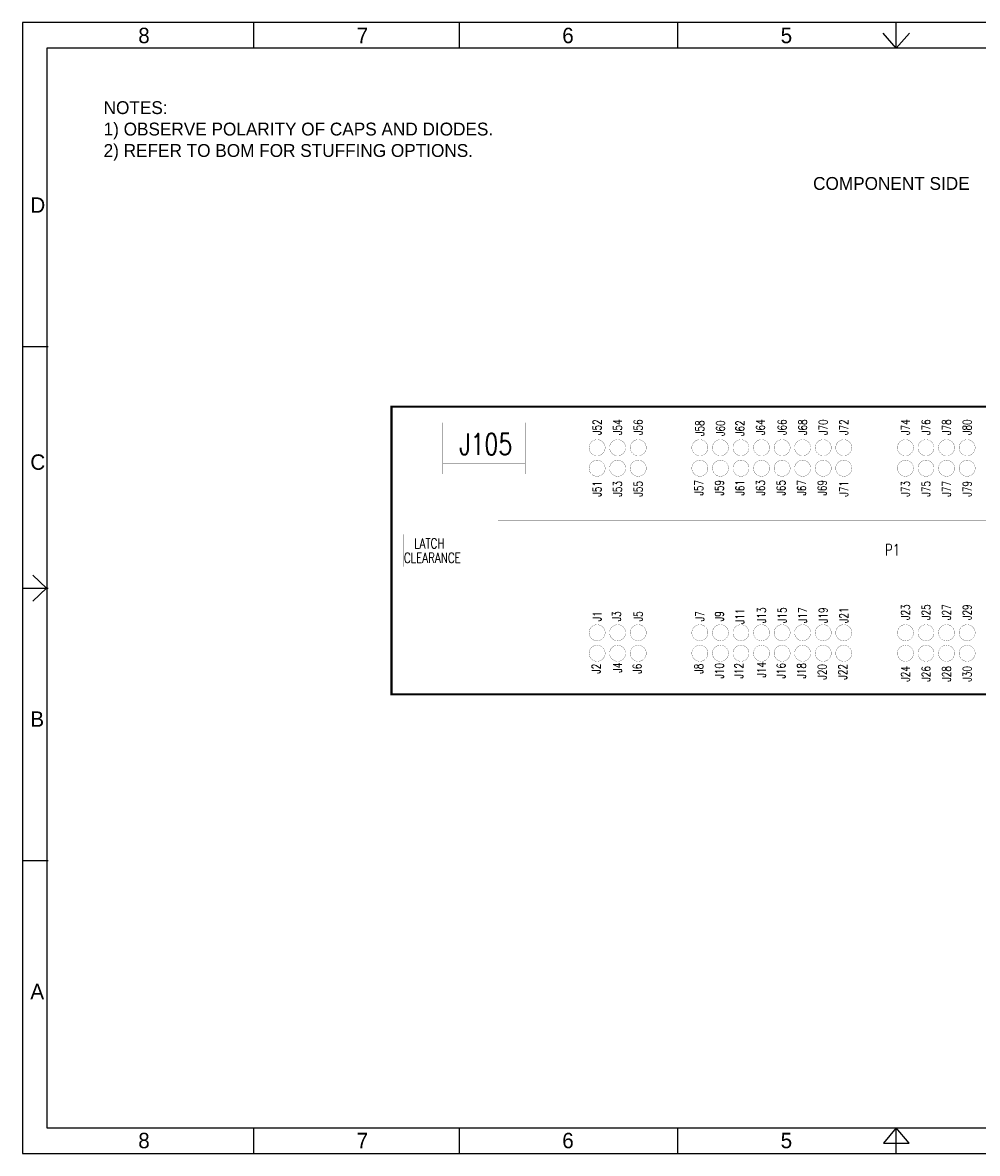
# Model space of a CAD drawing. Extents: x 40.9 to 74.9, y 40.7 to 62.7.
# Tile 1 of 2: x 40.9 to 59.5, y 40.7 to 62.7. Entities that reach past the tile are written whole.
import ezdxf
from ezdxf.enums import TextEntityAlignment as Align

# ---------------------------------------------------------------- set-up
doc = ezdxf.new("R2010")
doc.units = 0
doc.header["$MEASUREMENT"] = 0
doc.layers.get('0').update_dxf_attribs({"linetype": 'CONTINUOUS'})
for name, color, linetype in [('1', 7, 'CONTINUOUS'), ('BOARD_OUTLINE_00', 254, 'CONTINUOUS'), ('PART_NAME_129', 2, 'CONTINUOUS'), ('PART_TOP_2DLINE_129', 2, 'CONTINUOUS'), ('PART_TOP_TEXT_129', 2, 'CONTINUOUS')]:
    doc.layers.add(name, color=color, linetype=linetype)
doc.styles.add('W0$001', font='simplex', dxfattribs={"width": 0.75})

# ---------------------------------------------------------------- blocks, each defined once
blk = doc.blocks.new('SMOOTH_0$01')
at = {"const_width": 0.005}
blk.add_lwpolyline([(-0.0025, 0, 1), (0.0025, 0, 1)], format="xyb", close=True, dxfattribs=at)
blk = doc.blocks.new('BOARD_4')
at = {"layer": 'BOARD_OUTLINE_00', "const_width": 0.01}
blk.add_lwpolyline([(0.175, -0.45), (5.075, -0.45), (5.075, -1.85), (0.175, -1.85)], close=True, dxfattribs=at)
at = {"layer": 'BOARD_OUTLINE_00'}
for p in [(0.175, -0.45), (5.075, -0.45), (0.175, -1.85), (5.075, -1.85)]:
    blk.add_blockref('SMOOTH_0$01', p, dxfattribs=at)
blk = doc.blocks.new('PART_BODY_TOP_1')
at = {"layer": 'PART_TOP_2DLINE_129', "const_width": 0.001}
blk.add_lwpolyline([(-0.0391, 0, 1), (0.0391, 0, 1)], format="xyb", close=True, dxfattribs=at)
blk = doc.blocks.new('SYM_TOP_2')
blk.add_blockref('PART_BODY_TOP_1', (0, 0))
blk = doc.blocks.new('PART_TOP_0')
blk.add_blockref('SYM_TOP_2', (0, 0))
at = {"layer": 'PART_NAME_129', "style": 'W0$001', "width": 0.75}
blk.add_text('J1', height=0.042, rotation=90, dxfattribs=at).set_placement((0, 0.08), align=Align.MIDDLE_CENTER)
blk = doc.blocks.new('PART_TOP_1')
blk.add_blockref('SYM_TOP_2', (0, 0))
at = {"layer": 'PART_NAME_129', "style": 'W0$001', "width": 0.75}
blk.add_text('J10', height=0.042, rotation=90, dxfattribs=at).set_placement((-0.005, -0.085), align=Align.MIDDLE_CENTER)
blk = doc.blocks.new('PART_TOP_6')
blk.add_blockref('SYM_TOP_2', (0, 0))
at = {"layer": 'PART_NAME_129', "style": 'W0$001', "width": 0.75}
blk.add_text('J11', height=0.042, rotation=90, dxfattribs=at).set_placement((-0.005, 0.08), align=Align.MIDDLE_CENTER)
blk = doc.blocks.new('PART_TOP_7')
blk.add_blockref('SYM_TOP_2', (0, 0))
at = {"layer": 'PART_NAME_129', "style": 'W0$001', "width": 0.75}
blk.add_text('J12', height=0.042, rotation=90, dxfattribs=at).set_placement((-0.01, -0.085), align=Align.MIDDLE_CENTER)
blk = doc.blocks.new('PART_TOP_8')
blk.add_blockref('SYM_TOP_2', (0, 0))
at = {"layer": 'PART_NAME_129', "style": 'W0$001', "width": 0.75}
blk.add_text('J13', height=0.042, rotation=90, dxfattribs=at).set_placement((0, 0.085), align=Align.MIDDLE_CENTER)
blk = doc.blocks.new('PART_TOP_9')
blk.add_blockref('SYM_TOP_2', (0, 0))
at = {"layer": 'PART_NAME_129', "style": 'W0$001', "width": 0.75}
blk.add_text('J14', height=0.042, rotation=90, dxfattribs=at).set_placement((0, -0.08), align=Align.MIDDLE_CENTER)
blk = doc.blocks.new('PART_TOP_10')
blk.add_blockref('SYM_TOP_2', (0, 0))
at = {"layer": 'PART_NAME_129', "style": 'W0$001', "width": 0.75}
blk.add_text('J15', height=0.042, rotation=90, dxfattribs=at).set_placement((0, 0.085), align=Align.MIDDLE_CENTER)
blk = doc.blocks.new('PART_TOP_11')
blk.add_blockref('SYM_TOP_2', (0, 0))
at = {"layer": 'PART_NAME_129', "style": 'W0$001', "width": 0.75}
blk.add_text('J16', height=0.042, rotation=90, dxfattribs=at).set_placement((-0.005, -0.085), align=Align.MIDDLE_CENTER)
blk = doc.blocks.new('PART_TOP_12')
blk.add_blockref('SYM_TOP_2', (0, 0))
at = {"layer": 'PART_NAME_129', "style": 'W0$001', "width": 0.75}
blk.add_text('J17', height=0.042, rotation=90, dxfattribs=at).set_placement((0, 0.085), align=Align.MIDDLE_CENTER)
blk = doc.blocks.new('PART_TOP_13')
blk.add_blockref('SYM_TOP_2', (0, 0))
at = {"layer": 'PART_NAME_129', "style": 'W0$001', "width": 0.75}
blk.add_text('J18', height=0.042, rotation=90, dxfattribs=at).set_placement((-0.005, -0.085), align=Align.MIDDLE_CENTER)
blk = doc.blocks.new('PART_TOP_14')
blk.add_blockref('SYM_TOP_2', (0, 0))
at = {"layer": 'PART_NAME_129', "style": 'W0$001', "width": 0.75}
blk.add_text('J19', height=0.042, rotation=90, dxfattribs=at).set_placement((0, 0.085), align=Align.MIDDLE_CENTER)
blk = doc.blocks.new('PART_TOP_15')
blk.add_blockref('SYM_TOP_2', (0, 0))
at = {"layer": 'PART_NAME_129', "style": 'W0$001', "width": 0.75}
blk.add_text('J2', height=0.042, rotation=90, dxfattribs=at).set_placement((-0.005, -0.075), align=Align.MIDDLE_CENTER)
blk = doc.blocks.new('PART_TOP_16')
blk.add_blockref('SYM_TOP_2', (0, 0))
at = {"layer": 'PART_NAME_129', "style": 'W0$001', "width": 0.75}
blk.add_text('J20', height=0.042, rotation=90, dxfattribs=at).set_placement((-0.005, -0.09), align=Align.MIDDLE_CENTER)
blk = doc.blocks.new('PART_TOP_17')
blk.add_blockref('SYM_TOP_2', (0, 0))
at = {"layer": 'PART_NAME_129', "style": 'W0$001', "width": 0.75}
blk.add_text('J21', height=0.042, rotation=90, dxfattribs=at).set_placement((0, 0.085), align=Align.MIDDLE_CENTER)
blk = doc.blocks.new('PART_TOP_18')
blk.add_blockref('SYM_TOP_2', (0, 0))
at = {"layer": 'PART_NAME_129', "style": 'W0$001', "width": 0.75}
blk.add_text('J22', height=0.042, rotation=90, dxfattribs=at).set_placement((-0.005, -0.09), align=Align.MIDDLE_CENTER)
blk = doc.blocks.new('PART_TOP_19')
blk.add_blockref('SYM_TOP_2', (0, 0))
at = {"layer": 'PART_NAME_129', "style": 'W0$001', "width": 0.75}
blk.add_text('J23', height=0.042, rotation=90, dxfattribs=at).set_placement((0, 0.1), align=Align.MIDDLE_CENTER)
blk = doc.blocks.new('PART_TOP_20')
blk.add_blockref('SYM_TOP_2', (0, 0))
at = {"layer": 'PART_NAME_129', "style": 'W0$001', "width": 0.75}
blk.add_text('J24', height=0.042, rotation=90, dxfattribs=at).set_placement((0, -0.1), align=Align.MIDDLE_CENTER)
blk = doc.blocks.new('PART_TOP_21')
blk.add_blockref('SYM_TOP_2', (0, 0))
at = {"layer": 'PART_NAME_129', "style": 'W0$001', "width": 0.75}
blk.add_text('J25', height=0.042, rotation=90, dxfattribs=at).set_placement((0, 0.1), align=Align.MIDDLE_CENTER)
blk = doc.blocks.new('PART_TOP_22')
blk.add_blockref('SYM_TOP_2', (0, 0))
at = {"layer": 'PART_NAME_129', "style": 'W0$001', "width": 0.75}
blk.add_text('J26', height=0.042, rotation=90, dxfattribs=at).set_placement((0, -0.1), align=Align.MIDDLE_CENTER)
blk = doc.blocks.new('PART_TOP_23')
blk.add_blockref('SYM_TOP_2', (0, 0))
at = {"layer": 'PART_NAME_129', "style": 'W0$001', "width": 0.75}
blk.add_text('J27', height=0.042, rotation=90, dxfattribs=at).set_placement((0, 0.1), align=Align.MIDDLE_CENTER)
blk = doc.blocks.new('PART_TOP_24')
blk.add_blockref('SYM_TOP_2', (0, 0))
at = {"layer": 'PART_NAME_129', "style": 'W0$001', "width": 0.75}
blk.add_text('J28', height=0.042, rotation=90, dxfattribs=at).set_placement((0, -0.1), align=Align.MIDDLE_CENTER)
blk = doc.blocks.new('PART_TOP_25')
blk.add_blockref('SYM_TOP_2', (0, 0))
at = {"layer": 'PART_NAME_129', "style": 'W0$001', "width": 0.75}
blk.add_text('J29', height=0.042, rotation=90, dxfattribs=at).set_placement((0, 0.1), align=Align.MIDDLE_CENTER)
blk = doc.blocks.new('PART_TOP_26')
blk.add_blockref('SYM_TOP_2', (0, 0))
at = {"layer": 'PART_NAME_129', "style": 'W0$001', "width": 0.75}
blk.add_text('J3', height=0.042, rotation=90, dxfattribs=at).set_placement((-0.005, 0.08), align=Align.MIDDLE_CENTER)
blk = doc.blocks.new('PART_TOP_27')
blk.add_blockref('SYM_TOP_2', (0, 0))
at = {"layer": 'PART_NAME_129', "style": 'W0$001', "width": 0.75}
blk.add_text('J30', height=0.042, rotation=90, dxfattribs=at).set_placement((0, -0.1), align=Align.MIDDLE_CENTER)
blk = doc.blocks.new('PART_TOP_37')
blk.add_blockref('SYM_TOP_2', (0, 0))
at = {"layer": 'PART_NAME_129', "style": 'W0$001', "width": 0.75}
blk.add_text('J4', height=0.042, rotation=90, dxfattribs=at).set_placement((0, -0.07), align=Align.MIDDLE_CENTER)
blk = doc.blocks.new('PART_TOP_48')
blk.add_blockref('SYM_TOP_2', (0, 0))
at = {"layer": 'PART_NAME_129', "style": 'W0$001', "width": 0.75}
blk.add_text('J5', height=0.042, rotation=90, dxfattribs=at).set_placement((0, 0.08), align=Align.MIDDLE_CENTER)
blk = doc.blocks.new('PART_TOP_50')
blk.add_blockref('SYM_TOP_2', (0, 0))
at = {"layer": 'PART_NAME_129', "style": 'W0$001', "width": 0.75}
blk.add_text('J51', height=0.042, rotation=90, dxfattribs=at).set_placement((0, -0.1), align=Align.MIDDLE_CENTER)
blk = doc.blocks.new('PART_TOP_51')
blk.add_blockref('SYM_TOP_2', (0, 0))
at = {"layer": 'PART_NAME_129', "style": 'W0$001', "width": 0.75}
blk.add_text('J52', height=0.042, rotation=90, dxfattribs=at).set_placement((0, 0.1), align=Align.MIDDLE_CENTER)
blk = doc.blocks.new('PART_TOP_52')
blk.add_blockref('SYM_TOP_2', (0, 0))
at = {"layer": 'PART_NAME_129', "style": 'W0$001', "width": 0.75}
blk.add_text('J53', height=0.042, rotation=90, dxfattribs=at).set_placement((0, -0.1), align=Align.MIDDLE_CENTER)
blk = doc.blocks.new('PART_TOP_53')
blk.add_blockref('SYM_TOP_2', (0, 0))
at = {"layer": 'PART_NAME_129', "style": 'W0$001', "width": 0.75}
blk.add_text('J54', height=0.042, rotation=90, dxfattribs=at).set_placement((0, 0.1), align=Align.MIDDLE_CENTER)
blk = doc.blocks.new('PART_TOP_54')
blk.add_blockref('SYM_TOP_2', (0, 0))
at = {"layer": 'PART_NAME_129', "style": 'W0$001', "width": 0.75}
blk.add_text('J55', height=0.042, rotation=90, dxfattribs=at).set_placement((0, -0.1), align=Align.MIDDLE_CENTER)
blk = doc.blocks.new('PART_TOP_55')
blk.add_blockref('SYM_TOP_2', (0, 0))
at = {"layer": 'PART_NAME_129', "style": 'W0$001', "width": 0.75}
blk.add_text('J56', height=0.042, rotation=90, dxfattribs=at).set_placement((0, 0.1), align=Align.MIDDLE_CENTER)
blk = doc.blocks.new('PART_TOP_56')
blk.add_blockref('SYM_TOP_2', (0, 0))
at = {"layer": 'PART_NAME_129', "style": 'W0$001', "width": 0.75}
blk.add_text('J57', height=0.042, rotation=90, dxfattribs=at).set_placement((-0.005, -0.095), align=Align.MIDDLE_CENTER)
blk = doc.blocks.new('PART_TOP_57')
blk.add_blockref('SYM_TOP_2', (0, 0))
at = {"layer": 'PART_NAME_129', "style": 'W0$001', "width": 0.75}
blk.add_text('J58', height=0.042, rotation=90, dxfattribs=at).set_placement((0, 0.095), align=Align.MIDDLE_CENTER)
blk = doc.blocks.new('PART_TOP_58')
blk.add_blockref('SYM_TOP_2', (0, 0))
at = {"layer": 'PART_NAME_129', "style": 'W0$001', "width": 0.75}
blk.add_text('J59', height=0.042, rotation=90, dxfattribs=at).set_placement((-0.005, -0.095), align=Align.MIDDLE_CENTER)
blk = doc.blocks.new('PART_TOP_59')
blk.add_blockref('SYM_TOP_2', (0, 0))
at = {"layer": 'PART_NAME_129', "style": 'W0$001', "width": 0.75}
blk.add_text('J6', height=0.042, rotation=90, dxfattribs=at).set_placement((-0.005, -0.075), align=Align.MIDDLE_CENTER)
blk = doc.blocks.new('PART_TOP_60')
blk.add_blockref('SYM_TOP_2', (0, 0))
at = {"layer": 'PART_NAME_129', "style": 'W0$001', "width": 0.75}
blk.add_text('J60', height=0.042, rotation=90, dxfattribs=at).set_placement((0, 0.095), align=Align.MIDDLE_CENTER)
blk = doc.blocks.new('PART_TOP_61')
blk.add_blockref('SYM_TOP_2', (0, 0))
at = {"layer": 'PART_NAME_129', "style": 'W0$001', "width": 0.75}
blk.add_text('J61', height=0.042, rotation=90, dxfattribs=at).set_placement((-0.005, -0.095), align=Align.MIDDLE_CENTER)
blk = doc.blocks.new('PART_TOP_62')
blk.add_blockref('SYM_TOP_2', (0, 0))
at = {"layer": 'PART_NAME_129', "style": 'W0$001', "width": 0.75}
blk.add_text('J62', height=0.042, rotation=90, dxfattribs=at).set_placement((-0.005, 0.095), align=Align.MIDDLE_CENTER)
blk = doc.blocks.new('PART_TOP_63')
blk.add_blockref('SYM_TOP_2', (0, 0))
at = {"layer": 'PART_NAME_129', "style": 'W0$001', "width": 0.75}
blk.add_text('J63', height=0.042, rotation=90, dxfattribs=at).set_placement((-0.005, -0.095), align=Align.MIDDLE_CENTER)
blk = doc.blocks.new('PART_TOP_64')
blk.add_blockref('SYM_TOP_2', (0, 0))
at = {"layer": 'PART_NAME_129', "style": 'W0$001', "width": 0.75}
blk.add_text('J64', height=0.042, rotation=90, dxfattribs=at).set_placement((-0.005, 0.1), align=Align.MIDDLE_CENTER)
blk = doc.blocks.new('PART_TOP_65')
blk.add_blockref('SYM_TOP_2', (0, 0))
at = {"layer": 'PART_NAME_129', "style": 'W0$001', "width": 0.75}
blk.add_text('J65', height=0.042, rotation=90, dxfattribs=at).set_placement((-0.005, -0.095), align=Align.MIDDLE_CENTER)
blk = doc.blocks.new('PART_TOP_66')
blk.add_blockref('SYM_TOP_2', (0, 0))
at = {"layer": 'PART_NAME_129', "style": 'W0$001', "width": 0.75}
blk.add_text('J66', height=0.042, rotation=90, dxfattribs=at).set_placement((0, 0.1), align=Align.MIDDLE_CENTER)
blk = doc.blocks.new('PART_TOP_67')
blk.add_blockref('SYM_TOP_2', (0, 0))
at = {"layer": 'PART_NAME_129', "style": 'W0$001', "width": 0.75}
blk.add_text('J67', height=0.042, rotation=90, dxfattribs=at).set_placement((-0.005, -0.095), align=Align.MIDDLE_CENTER)
blk = doc.blocks.new('PART_TOP_68')
blk.add_blockref('SYM_TOP_2', (0, 0))
at = {"layer": 'PART_NAME_129', "style": 'W0$001', "width": 0.75}
blk.add_text('J68', height=0.042, rotation=90, dxfattribs=at).set_placement((0, 0.1), align=Align.MIDDLE_CENTER)
blk = doc.blocks.new('PART_TOP_69')
blk.add_blockref('SYM_TOP_2', (0, 0))
at = {"layer": 'PART_NAME_129', "style": 'W0$001', "width": 0.75}
blk.add_text('J69', height=0.042, rotation=90, dxfattribs=at).set_placement((-0.005, -0.095), align=Align.MIDDLE_CENTER)
blk = doc.blocks.new('PART_TOP_70')
blk.add_blockref('SYM_TOP_2', (0, 0))
at = {"layer": 'PART_NAME_129', "style": 'W0$001', "width": 0.75}
blk.add_text('J7', height=0.042, rotation=90, dxfattribs=at).set_placement((0, 0.08), align=Align.MIDDLE_CENTER)
blk = doc.blocks.new('PART_TOP_71')
blk.add_blockref('SYM_TOP_2', (0, 0))
at = {"layer": 'PART_NAME_129', "style": 'W0$001', "width": 0.75}
blk.add_text('J70', height=0.042, rotation=90, dxfattribs=at).set_placement((0, 0.1), align=Align.MIDDLE_CENTER)
blk = doc.blocks.new('PART_TOP_72')
blk.add_blockref('SYM_TOP_2', (0, 0))
at = {"layer": 'PART_NAME_129', "style": 'W0$001', "width": 0.75}
blk.add_text('J71', height=0.042, rotation=90, dxfattribs=at).set_placement((0, -0.1), align=Align.MIDDLE_CENTER)
blk = doc.blocks.new('PART_TOP_73')
blk.add_blockref('SYM_TOP_2', (0, 0))
at = {"layer": 'PART_NAME_129', "style": 'W0$001', "width": 0.75}
blk.add_text('J72', height=0.042, rotation=90, dxfattribs=at).set_placement((0, 0.1), align=Align.MIDDLE_CENTER)
blk = doc.blocks.new('PART_TOP_74')
blk.add_blockref('SYM_TOP_2', (0, 0))
at = {"layer": 'PART_NAME_129', "style": 'W0$001', "width": 0.75}
blk.add_text('J73', height=0.042, rotation=90, dxfattribs=at).set_placement((0, -0.1), align=Align.MIDDLE_CENTER)
blk = doc.blocks.new('PART_TOP_75')
blk.add_blockref('SYM_TOP_2', (0, 0))
at = {"layer": 'PART_NAME_129', "style": 'W0$001', "width": 0.75}
blk.add_text('J74', height=0.042, rotation=90, dxfattribs=at).set_placement((0, 0.1), align=Align.MIDDLE_CENTER)
blk = doc.blocks.new('PART_TOP_76')
blk.add_blockref('SYM_TOP_2', (0, 0))
at = {"layer": 'PART_NAME_129', "style": 'W0$001', "width": 0.75}
blk.add_text('J75', height=0.042, rotation=90, dxfattribs=at).set_placement((0, -0.1), align=Align.MIDDLE_CENTER)
blk = doc.blocks.new('PART_TOP_77')
blk.add_blockref('SYM_TOP_2', (0, 0))
at = {"layer": 'PART_NAME_129', "style": 'W0$001', "width": 0.75}
blk.add_text('J76', height=0.042, rotation=90, dxfattribs=at).set_placement((0, 0.1), align=Align.MIDDLE_CENTER)
blk = doc.blocks.new('PART_TOP_78')
blk.add_blockref('SYM_TOP_2', (0, 0))
at = {"layer": 'PART_NAME_129', "style": 'W0$001', "width": 0.75}
blk.add_text('J77', height=0.042, rotation=90, dxfattribs=at).set_placement((0, -0.1), align=Align.MIDDLE_CENTER)
blk = doc.blocks.new('PART_TOP_79')
blk.add_blockref('SYM_TOP_2', (0, 0))
at = {"layer": 'PART_NAME_129', "style": 'W0$001', "width": 0.75}
blk.add_text('J78', height=0.042, rotation=90, dxfattribs=at).set_placement((0, 0.1), align=Align.MIDDLE_CENTER)
blk = doc.blocks.new('PART_TOP_80')
blk.add_blockref('SYM_TOP_2', (0, 0))
at = {"layer": 'PART_NAME_129', "style": 'W0$001', "width": 0.75}
blk.add_text('J79', height=0.042, rotation=90, dxfattribs=at).set_placement((0, -0.1), align=Align.MIDDLE_CENTER)
blk = doc.blocks.new('PART_TOP_81')
blk.add_blockref('SYM_TOP_2', (0, 0))
at = {"layer": 'PART_NAME_129', "style": 'W0$001', "width": 0.75}
blk.add_text('J8', height=0.042, rotation=90, dxfattribs=at).set_placement((-0.005, -0.075), align=Align.MIDDLE_CENTER)
blk = doc.blocks.new('PART_TOP_82')
blk.add_blockref('SYM_TOP_2', (0, 0))
at = {"layer": 'PART_NAME_129', "style": 'W0$001', "width": 0.75}
blk.add_text('J80', height=0.042, rotation=90, dxfattribs=at).set_placement((0, 0.1), align=Align.MIDDLE_CENTER)
blk = doc.blocks.new('PART_TOP_92')
blk.add_blockref('SYM_TOP_2', (0, 0))
at = {"layer": 'PART_NAME_129', "style": 'W0$001', "width": 0.75}
blk.add_text('J9', height=0.042, rotation=90, dxfattribs=at).set_placement((-0.005, 0.08), align=Align.MIDDLE_CENTER)
blk = doc.blocks.new('SMOOTH_0$001')
at = {"const_width": 0.0005}
blk.add_lwpolyline([(-0.00025, 0, 1), (0.00025, 0, 1)], format="xyb", close=True, dxfattribs=at)
blk = doc.blocks.new('PART_BODY_TOP_2')
at = {"layer": 'PART_TOP_2DLINE_129', "const_width": 0.001}
for points in [[(-0.38228, 0.147), (-0.38228, 0.07854), (-0.51201, 0.07854), (-0.51201, -0.07854), (-0.38228, -0.07854), (-0.38228, -0.147), (3.48228, -0.147), (3.48228, -0.07854), (3.61201, -0.07854), (3.61201, 0.07854), (3.48228, 0.07854), (3.48228, 0.147)], [(-0.84173, 0.07854), (-0.84173, -0.07854), (-0.51201, -0.07854), (-0.51201, 0.07854)], [(3.61201, 0.07854), (3.61201, -0.07854), (3.94173, -0.07854), (3.94173, 0.07854)]]:
    blk.add_lwpolyline(points, close=True, dxfattribs=at)
at = {"layer": 'PART_TOP_2DLINE_129'}
for p in [(-0.38228, 0.147), (3.48228, 0.147), (-0.84173, 0.07854), (-0.51201, 0.07854), (-0.51201, 0.07854), (-0.38228, 0.07854), (3.48228, 0.07854), (3.61201, 0.07854), (3.61201, 0.07854), (3.94173, 0.07854), (-0.84173, -0.07854), (-0.51201, -0.07854), (-0.51201, -0.07854), (-0.38228, -0.07854), (3.48228, -0.07854), (3.61201, -0.07854), (3.61201, -0.07854), (3.94173, -0.07854), (-0.38228, -0.147), (3.48228, -0.147)]:
    blk.add_blockref('SMOOTH_0$001', p, dxfattribs=at)
at = {"layer": 'PART_TOP_TEXT_129', "style": 'W0$001', "width": 0.75}
for s, p in [('LATCH', (-0.79, 0.01)), ('LATCH', (3.665, 0.015)), ('CLEARANCE', (-0.84, -0.06)), ('CLEARANCE', (3.615, -0.055))]:
    blk.add_text(s, height=0.049, dxfattribs=at).set_placement(p)
blk = doc.blocks.new('SYM_TOP_3')
blk.add_blockref('PART_BODY_TOP_2', (0, 0))
blk = doc.blocks.new('PART_TOP_103')
blk.add_blockref('SYM_TOP_3', (0, 0))
at = {"layer": 'PART_NAME_129', "style": 'W0$001', "width": 0.75}
blk.add_text('P1', height=0.056, dxfattribs=at).set_placement((1.5, -0.025))
blk = doc.blocks.new('PART_BODY_TOP_106')
at = {"layer": 'PART_TOP_2DLINE_129', "const_width": 0.001}
blk.add_lwpolyline([(0.35, 0.122), (0.35, -0.075), (-0.05, -0.075), (-0.05, 0.122)], close=True, dxfattribs=at)
blk.add_lwpolyline([(0.35, 0.122), (0.35, -0.075), (-0.05, -0.075), (-0.05, 0.122)], close=True, dxfattribs=at)
for points in [[(-0.05, -0.045), (-0.05, -0.128), (0.35, -0.128), (0.35, -0.035)], [(-0.05, -0.045), (-0.05, -0.075), (0.35, -0.075), (0.35, -0.035)]]:
    blk.add_lwpolyline(points, dxfattribs=at)
at = {"layer": 'PART_TOP_2DLINE_129'}
for p in [(-0.05, 0.122), (-0.05, 0.122), (0.35, 0.122), (0.35, 0.122), (-0.05, -0.045), (-0.05, -0.045), (0.35, -0.035), (0.35, -0.035), (-0.05, -0.075), (-0.05, -0.075), (-0.05, -0.075), (0.35, -0.075), (0.35, -0.075), (0.35, -0.075), (-0.05, -0.128), (0.35, -0.128)]:
    blk.add_blockref('SMOOTH_0$001', p, dxfattribs=at)
blk = doc.blocks.new('SYM_TOP_5')
blk.add_blockref('PART_BODY_TOP_106', (0, 0))
blk = doc.blocks.new('PART_TOP_108')
blk.add_blockref('SYM_TOP_5', (0, 0))
at = {"layer": 'PART_NAME_129', "style": 'W0$001', "width": 0.75}
blk.add_text('J105', height=0.105, dxfattribs=at).set_placement((0.1588, 0.0171), align=Align.MIDDLE_CENTER)

msp = doc.modelspace()

# ---------------------------------------------------------------- linework, layer by layer
at = {"layer": '1', "color": 7}
for p, q in [((40.95, 62.683), (40.95, 40.683)), ((74.95, 62.683), (40.95, 62.683)), ((45.45, 62.183), (45.45, 62.683)), ((49.45, 62.183), (49.45, 62.683)), ((53.7, 62.183), (53.7, 62.683)), ((57.95, 62.183), (57.95, 62.683)), ((41.418, 62.183), (41.418, 41.183)), ((74.418, 62.183), (41.418, 62.183)), ((40.95, 56.383), (41.45, 56.383)), ((40.95, 51.683), (41.45, 51.683)), ((40.95, 46.383), (41.45, 46.383)), ((41.418, 41.183), (74.418, 41.183)), ((45.45, 40.683), (45.45, 41.183)), ((49.45, 40.683), (49.45, 41.183)), ((53.7, 40.683), (53.7, 41.183)), ((57.95, 41.183), (57.7, 40.883)), ((57.95, 40.683), (57.95, 41.183)), ((58.2, 40.883), (57.95, 41.183)), ((57.7, 40.883), (58.2, 40.883)), ((40.95, 40.683), (74.95, 40.683))]:
    msp.add_line(p, q, dxfattribs=at)
at = {"layer": '1', "color": 7, "linetype": 'Continuous'}
for p, q in [((57.95, 62.183), (57.692, 62.481)), ((57.95, 62.183), (58.208, 62.481)), ((41.417, 51.683), (41.148, 51.931)), ((41.417, 51.683), (41.148, 51.43))]:
    msp.add_line(p, q, dxfattribs=at)
at = {"layer": '1', "color": 7}
for points in [[(58.2, 62.483), (57.7, 62.483), (58.2, 62.483)], [(41.15, 51.933), (41.15, 51.433), (41.15, 51.933)], [(57.7, 40.883), (58.2, 40.883), (57.7, 40.883)]]:
    msp.add_solid(points, dxfattribs=at)

# ---------------------------------------------------------------- block references
at = {"xscale": 4, "yscale": 4, "zscale": 4}
for name, p in [('BOARD_4', (47.428, 57.013)), ('PART_TOP_108', (49.328, 54.413)), ('PART_TOP_51', (52.128, 54.413)), ('PART_TOP_53', (52.528, 54.413)), ('PART_TOP_55', (52.928, 54.413)), ('PART_TOP_57', (54.128, 54.413)), ('PART_TOP_60', (54.528, 54.413)), ('PART_TOP_62', (54.928, 54.413)), ('PART_TOP_64', (55.328, 54.413)), ('PART_TOP_66', (55.728, 54.413)), ('PART_TOP_68', (56.128, 54.413)), ('PART_TOP_71', (56.528, 54.413)), ('PART_TOP_73', (56.928, 54.413)), ('PART_TOP_75', (58.128, 54.413)), ('PART_TOP_77', (58.528, 54.413)), ('PART_TOP_79', (58.928, 54.413)), ('PART_TOP_82', (59.328, 54.413)), ('PART_TOP_50', (52.128, 54.013)), ('PART_TOP_52', (52.528, 54.013)), ('PART_TOP_54', (52.928, 54.013)), ('PART_TOP_56', (54.128, 54.013)), ('PART_TOP_58', (54.528, 54.013)), ('PART_TOP_61', (54.928, 54.013)), ('PART_TOP_63', (55.328, 54.013)), ('PART_TOP_65', (55.728, 54.013)), ('PART_TOP_67', (56.128, 54.013)), ('PART_TOP_69', (56.528, 54.013)), ('PART_TOP_72', (56.928, 54.013)), ('PART_TOP_74', (58.128, 54.013)), ('PART_TOP_76', (58.528, 54.013)), ('PART_TOP_78', (58.928, 54.013)), ('PART_TOP_80', (59.328, 54.013)), ('PART_TOP_103', (51.728, 52.413)), ('PART_TOP_6', (54.928, 50.813)), ('PART_TOP_8', (55.328, 50.813)), ('PART_TOP_10', (55.728, 50.813)), ('PART_TOP_12', (56.128, 50.813)), ('PART_TOP_14', (56.528, 50.813)), ('PART_TOP_17', (56.928, 50.813)), ('PART_TOP_19', (58.128, 50.813)), ('PART_TOP_21', (58.528, 50.813)), ('PART_TOP_23', (58.928, 50.813)), ('PART_TOP_25', (59.328, 50.813)), ('PART_TOP_0', (52.128, 50.813)), ('PART_TOP_26', (52.528, 50.813)), ('PART_TOP_48', (52.928, 50.813)), ('PART_TOP_70', (54.128, 50.813)), ('PART_TOP_92', (54.528, 50.813)), ('PART_TOP_15', (52.128, 50.413)), ('PART_TOP_37', (52.528, 50.413)), ('PART_TOP_59', (52.928, 50.413)), ('PART_TOP_81', (54.128, 50.413)), ('PART_TOP_1', (54.528, 50.413)), ('PART_TOP_7', (54.928, 50.413)), ('PART_TOP_9', (55.328, 50.413)), ('PART_TOP_11', (55.728, 50.413)), ('PART_TOP_13', (56.128, 50.413)), ('PART_TOP_16', (56.528, 50.413)), ('PART_TOP_18', (56.928, 50.413)), ('PART_TOP_20', (58.128, 50.413)), ('PART_TOP_22', (58.528, 50.413)), ('PART_TOP_24', (58.928, 50.413)), ('PART_TOP_27', (59.328, 50.413))]:
    msp.add_blockref(name, p, dxfattribs=at)

# ---------------------------------------------------------------- texts
for s, p in [('NOTES:', (42.526, 60.904)), ('1) OBSERVE POLARITY OF CAPS AND DIODES.', (42.526, 60.487)), ('2) REFER TO BOM FOR STUFFING OPTIONS.', (42.526, 60.07)), ('COMPONENT SIDE', (56.331, 59.429))]:
    msp.add_text(s, height=0.25).set_placement(p)
at = {"layer": '1', "color": 7}
for s, p in [('8', (43.2, 62.283)), ('7', (47.45, 62.283)), ('6', (51.45, 62.283)), ('5', (55.7, 62.283)), ('D', (41.1, 58.983)), ('C', (41.1, 53.983)), ('B', (41.1, 48.983)), ('A', (41.1, 43.683)), ('8', (43.2, 40.783)), ('7', (47.45, 40.783)), ('6', (51.45, 40.783)), ('5', (55.7, 40.783))]:
    msp.add_text(s, height=0.3, dxfattribs=at).set_placement(p)

doc.saveas('drawing.dxf')
